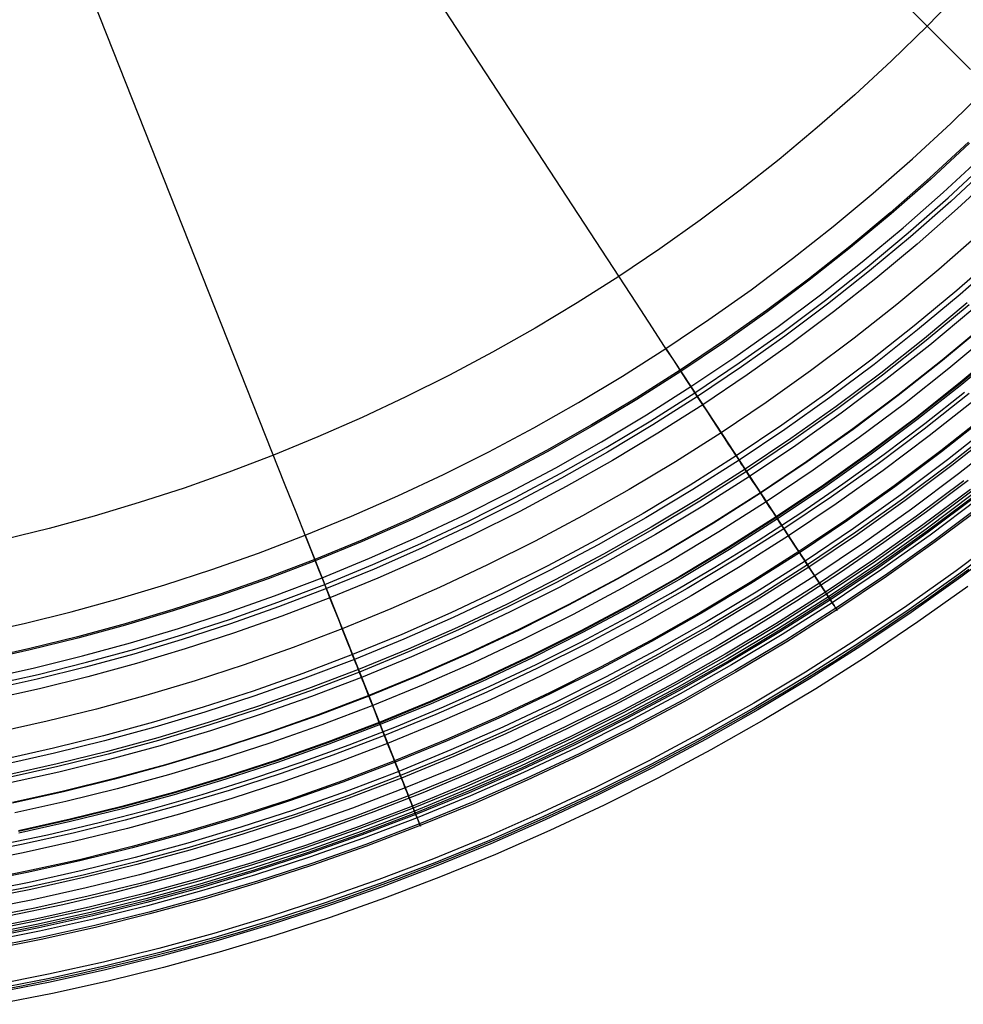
# Model space of a CAD drawing. Header units: millimetres. Extents: x -14 to 488, y -50 to 50.
# Tile 18 of 256: x 115 to 135, y -49 to -29. Entities that reach past the tile are written whole.
import ezdxf

# ---------------------------------------------------------------- set-up
doc = ezdxf.new("R2010")
doc.units = ezdxf.units.MM
doc.header["$MEASUREMENT"] = 0
doc.layers.add('Default', color=7, linetype='Continuous')

msp = doc.modelspace()

# ---------------------------------------------------------------- linework, layer by layer
at = {"layer": 'Default'}
for points in [[(135.267, -27.912), (134.534, -28.664), (133.783, -29.396), (133.013, -30.108), (132.225, -30.8), (131.421, -31.471), (130.6, -32.119), (129.765, -32.746), (128.915, -33.349), (128.053, -33.929), (127.178, -34.485), (126.291, -35.017), (125.395, -35.525), (124.489, -36.008), (123.575, -36.466), (122.653, -36.899), (121.725, -37.308), (120.792, -37.691), (119.854, -38.048), (118.913, -38.381), (117.97, -38.689), (117.025, -38.972), (116.079, -39.23), (115.133, -39.464)], [(135.267, -27.912), (134.534, -28.664), (133.783, -29.396), (133.013, -30.108), (132.225, -30.8), (131.421, -31.471), (130.6, -32.119), (129.765, -32.746), (128.915, -33.349), (128.053, -33.929), (127.178, -34.485), (126.291, -35.017), (125.395, -35.525), (124.489, -36.008), (123.575, -36.466), (122.653, -36.899), (121.725, -37.308), (120.792, -37.691), (119.854, -38.048), (118.913, -38.381), (117.97, -38.689), (117.025, -38.972), (116.079, -39.23), (115.133, -39.464)], [(114.561, -41.447), (115.547, -41.228), (116.535, -40.983), (117.523, -40.713), (118.51, -40.418), (119.496, -40.096), (120.479, -39.749), (121.459, -39.375), (122.434, -38.975), (123.403, -38.548), (124.366, -38.096), (125.321, -37.617), (126.267, -37.112), (127.204, -36.582), (128.13, -36.026), (129.044, -35.445), (129.945, -34.839), (130.833, -34.209), (131.705, -33.555), (132.562, -32.877), (133.403, -32.177), (134.226, -31.454), (135.03, -30.71), (135.815, -29.945)], [(135.406, -31.106), (134.591, -31.859), (133.758, -32.591), (132.907, -33.301), (132.039, -33.987), (131.155, -34.65), (130.256, -35.288), (129.343, -35.902), (128.417, -36.491), (127.479, -37.054), (126.53, -37.591), (125.572, -38.102), (124.604, -38.587), (123.629, -39.045), (122.647, -39.477), (121.66, -39.882), (120.667, -40.261), (119.672, -40.613), (118.673, -40.939), (117.673, -41.238), (116.673, -41.512), (115.672, -41.759), (114.673, -41.981)], [(135.427, -31.127), (134.611, -31.882), (133.777, -32.614), (132.925, -33.324), (132.057, -34.011), (131.172, -34.674), (130.273, -35.313), (129.359, -35.927), (128.432, -36.516), (127.494, -37.08), (126.545, -37.617), (125.585, -38.129), (124.617, -38.614), (123.641, -39.073), (122.659, -39.505), (121.671, -39.91), (120.678, -40.289), (119.681, -40.642), (118.682, -40.967), (117.681, -41.267), (116.68, -41.541), (115.679, -41.788), (114.679, -42.01)], [(114.758, -42.386), (115.767, -42.162), (116.777, -41.912), (117.787, -41.636), (118.797, -41.334), (119.805, -41.005), (120.81, -40.65), (121.812, -40.267), (122.809, -39.858), (123.8, -39.422), (124.785, -38.959), (125.762, -38.47), (126.73, -37.954), (127.687, -37.411), (128.634, -36.843), (129.569, -36.249), (130.491, -35.629), (131.399, -34.984), (132.291, -34.315), (133.167, -33.622), (134.027, -32.906), (134.868, -32.167), (135.691, -31.406)], [(135.862, -31.586), (135.034, -32.351), (134.188, -33.094), (133.324, -33.815), (132.442, -34.512), (131.545, -35.185), (130.632, -35.833), (129.705, -36.456), (128.765, -37.054), (127.812, -37.626), (126.849, -38.171), (125.876, -38.69), (124.893, -39.182), (123.903, -39.648), (122.906, -40.086), (121.903, -40.498), (120.896, -40.882), (119.885, -41.24), (118.871, -41.571), (117.855, -41.875), (116.839, -42.152), (115.823, -42.404), (114.809, -42.629)], [(114.812, -42.53), (115.841, -42.301), (116.864, -42.047), (117.88, -41.768), (118.889, -41.465), (119.89, -41.137), (120.884, -40.785), (121.868, -40.409), (122.884, -39.992), (123.888, -39.549), (124.881, -39.082), (125.862, -38.589), (126.83, -38.072), (127.785, -37.53), (128.726, -36.965), (129.652, -36.376), (130.583, -35.75), (131.497, -35.101), (132.394, -34.428), (133.273, -33.733), (134.134, -33.015), (134.976, -32.275), (135.799, -31.513)], [(136.004, -31.735), (135.173, -32.504), (134.322, -33.251), (133.454, -33.975), (132.568, -34.675), (131.666, -35.351), (130.749, -36.003), (129.818, -36.629), (128.873, -37.229), (127.916, -37.804), (126.948, -38.352), (125.97, -38.873), (124.983, -39.368), (123.988, -39.836), (122.987, -40.276), (121.979, -40.69), (120.967, -41.076), (119.951, -41.435), (118.932, -41.767), (117.912, -42.073), (116.891, -42.352), (115.87, -42.604), (114.851, -42.831)], [(135.643, -33.026), (134.779, -33.785), (133.897, -34.521), (132.997, -35.232), (132.081, -35.919), (131.149, -36.581), (130.202, -37.217), (129.242, -37.827), (128.27, -38.411), (127.287, -38.968), (126.293, -39.498), (125.29, -40), (124.279, -40.475), (123.262, -40.923), (122.238, -41.343), (121.209, -41.736), (120.177, -42.101), (119.142, -42.438), (118.106, -42.749), (117.068, -43.032), (116.031, -43.289), (114.995, -43.519)], [(136.033, -33.459), (135.158, -34.228), (134.264, -34.973), (133.352, -35.693), (132.424, -36.389), (131.48, -37.06), (130.521, -37.704), (129.549, -38.323), (128.564, -38.914), (127.567, -39.478), (126.561, -40.015), (125.545, -40.524), (124.521, -41.005), (123.489, -41.459), (122.452, -41.885), (121.41, -42.282), (120.365, -42.652), (119.316, -42.994), (118.266, -43.308), (117.215, -43.596), (116.164, -43.856), (115.115, -44.089)], [(136.106, -33.54), (135.229, -34.31), (134.332, -35.057), (133.419, -35.78), (132.488, -36.477), (131.542, -37.149), (130.58, -37.795), (129.606, -38.415), (128.618, -39.008), (127.62, -39.573), (126.611, -40.111), (125.592, -40.622), (124.566, -41.104), (123.532, -41.559), (122.492, -41.986), (121.448, -42.384), (120.4, -42.755), (119.348, -43.098), (118.296, -43.413), (117.242, -43.701), (116.189, -43.961), (115.137, -44.195)], [(135.378, -34.485), (134.477, -35.236), (133.559, -35.962), (132.624, -36.663), (131.672, -37.339), (130.706, -37.988), (129.727, -38.611), (128.734, -39.207), (127.731, -39.775), (126.716, -40.316), (125.693, -40.829), (124.661, -41.314), (123.622, -41.771), (122.577, -42.2), (121.527, -42.6), (120.474, -42.973), (119.417, -43.317), (118.359, -43.634), (117.3, -43.924), (116.242, -44.185), (115.184, -44.42)], [(135.415, -34.528), (134.513, -35.28), (133.594, -36.007), (132.657, -36.709), (131.705, -37.385), (130.737, -38.036), (129.757, -38.659), (128.763, -39.256), (127.758, -39.825), (126.742, -40.366), (125.717, -40.88), (124.684, -41.366), (123.644, -41.823), (122.598, -42.252), (121.547, -42.654), (120.492, -43.027), (119.434, -43.372), (118.375, -43.689), (117.314, -43.979), (116.255, -44.241), (115.196, -44.476)], [(135.493, -34.619), (134.589, -35.373), (133.667, -36.102), (132.728, -36.806), (131.773, -37.484), (130.803, -38.136), (129.82, -38.761), (128.823, -39.359), (127.816, -39.93), (126.797, -40.473), (125.77, -40.988), (124.734, -41.475), (123.691, -41.934), (122.642, -42.364), (121.588, -42.766), (120.53, -43.14), (119.47, -43.486), (118.408, -43.804), (117.345, -44.095), (116.282, -44.358), (115.221, -44.593)], [(135.761, -34.933), (134.849, -35.693), (133.918, -36.429), (132.971, -37.139), (132.007, -37.823), (131.029, -38.481), (130.036, -39.112), (129.031, -39.716), (128.014, -40.291), (126.987, -40.839), (125.95, -41.359), (124.905, -41.85), (123.852, -42.313), (122.794, -42.747), (121.73, -43.153), (120.663, -43.531), (119.593, -43.88), (118.521, -44.201), (117.448, -44.494), (116.376, -44.759), (115.305, -44.997)], [(135.768, -34.94), (134.855, -35.701), (133.925, -36.437), (132.977, -37.147), (132.013, -37.832), (131.034, -38.49), (130.042, -39.121), (129.036, -39.724), (128.019, -40.3), (126.992, -40.848), (125.954, -41.368), (124.909, -41.86), (123.856, -42.323), (122.798, -42.757), (121.734, -43.163), (120.666, -43.54), (119.596, -43.89), (118.524, -44.211), (117.451, -44.504), (116.379, -44.769), (115.307, -45.007)], [(135.907, -35.103), (134.99, -35.867), (134.055, -36.607), (133.103, -37.321), (132.135, -38.008), (131.152, -38.669), (130.154, -39.303), (129.144, -39.91), (128.122, -40.488), (127.09, -41.039), (126.048, -41.561), (124.998, -42.055), (123.94, -42.52), (122.877, -42.956), (121.808, -43.364), (120.735, -43.743), (119.66, -44.094), (118.583, -44.417), (117.505, -44.711), (116.428, -44.978), (115.351, -45.217)], [(136.155, -35.393), (135.231, -36.164), (134.288, -36.909), (133.328, -37.629), (132.352, -38.322), (131.36, -38.989), (130.355, -39.628), (129.337, -40.239), (128.306, -40.823), (127.265, -41.378), (126.215, -41.904), (125.156, -42.402), (124.089, -42.871), (123.017, -43.311), (121.94, -43.722), (120.858, -44.105), (119.774, -44.458), (118.688, -44.783), (117.601, -45.08), (116.515, -45.349), (115.43, -45.59)], [(136.165, -35.404), (135.24, -36.175), (134.297, -36.921), (133.337, -37.641), (132.36, -38.334), (131.368, -39.001), (130.363, -39.64), (129.344, -40.252), (128.313, -40.835), (127.272, -41.391), (126.221, -41.917), (125.162, -42.415), (124.095, -42.884), (123.022, -43.325), (121.945, -43.736), (120.863, -44.118), (119.778, -44.472), (118.692, -44.798), (117.605, -45.095), (116.518, -45.363), (115.433, -45.605)], [(136.188, -35.432), (135.263, -36.203), (134.319, -36.949), (133.358, -37.67), (132.381, -38.364), (131.388, -39.031), (130.382, -39.671), (129.362, -40.283), (128.331, -40.867), (127.289, -41.423), (126.237, -41.95), (125.177, -42.448), (124.109, -42.918), (123.036, -43.358), (121.957, -43.77), (120.875, -44.153), (119.789, -44.507), (118.702, -44.832), (117.614, -45.13), (116.526, -45.399), (115.44, -45.64)], [(135.418, -36.395), (134.47, -37.145), (133.504, -37.869), (132.521, -38.567), (131.523, -39.238), (130.511, -39.881), (129.486, -40.496), (128.45, -41.083), (127.402, -41.642), (126.345, -42.172), (125.279, -42.673), (124.206, -43.145), (123.127, -43.588), (122.042, -44.002), (120.954, -44.386), (119.863, -44.742), (118.77, -45.07), (117.676, -45.368), (116.583, -45.639), (115.491, -45.882), (114.401, -46.097)], [(114.915, -45.911), (116.039, -45.675), (117.129, -45.419), (118.214, -45.136), (119.291, -44.828), (120.36, -44.494), (121.374, -44.15), (122.38, -43.784), (123.377, -43.395), (124.365, -42.983), (125.343, -42.549), (126.311, -42.093), (127.268, -41.614), (128.215, -41.114), (129.149, -40.592), (130.071, -40.049), (130.981, -39.485), (131.877, -38.901), (132.76, -38.296), (133.629, -37.671), (134.483, -37.026), (135.322, -36.362)], [(135.53, -36.533), (134.578, -37.286), (133.608, -38.013), (132.622, -38.713), (131.62, -39.386), (130.605, -40.032), (129.576, -40.65), (128.535, -41.239), (127.483, -41.8), (126.422, -42.332), (125.352, -42.834), (124.275, -43.308), (123.192, -43.753), (122.103, -44.168), (121.011, -44.554), (119.916, -44.912), (118.819, -45.24), (117.721, -45.54), (116.623, -45.812), (115.527, -46.055), (114.433, -46.271)], [(135.53, -36.533), (134.578, -37.286), (133.608, -38.013), (132.622, -38.713), (131.62, -39.386), (130.605, -40.032), (129.576, -40.65), (128.535, -41.239), (127.483, -41.8), (126.422, -42.332), (125.352, -42.834), (124.275, -43.308), (123.192, -43.753), (122.103, -44.168), (121.011, -44.554), (119.916, -44.912), (118.819, -45.24), (117.721, -45.54), (116.623, -45.812), (115.527, -46.055), (114.433, -46.271)], [(135.781, -36.841), (134.82, -37.601), (133.842, -38.334), (132.848, -39.04), (131.838, -39.719), (130.814, -40.37), (129.776, -40.993), (128.727, -41.587), (127.666, -42.153), (126.596, -42.689), (125.517, -43.196), (124.431, -43.674), (123.338, -44.122), (122.241, -44.541), (121.139, -44.931), (120.034, -45.291), (118.928, -45.622), (117.821, -45.925), (116.714, -46.199), (115.609, -46.444), (114.505, -46.662)], [(135.798, -36.862), (134.837, -37.622), (133.858, -38.355), (132.863, -39.062), (131.853, -39.742), (130.828, -40.393), (129.79, -41.016), (128.74, -41.611), (127.678, -42.177), (126.608, -42.713), (125.528, -43.221), (124.441, -43.699), (123.348, -44.147), (122.25, -44.567), (121.148, -44.956), (120.042, -45.317), (118.935, -45.648), (117.828, -45.951), (116.72, -46.225), (115.614, -46.471), (114.51, -46.688)], [(135.93, -37.025), (134.965, -37.788), (133.982, -38.525), (132.983, -39.235), (131.968, -39.917), (130.938, -40.572), (129.895, -41.198), (128.841, -41.795), (127.775, -42.363), (126.699, -42.902), (125.615, -43.412), (124.523, -43.892), (123.425, -44.343), (122.322, -44.764), (121.215, -45.155), (120.105, -45.517), (118.993, -45.85), (117.881, -46.154), (116.768, -46.429), (115.657, -46.676), (114.549, -46.895)], [(135.99, -37.099), (135.023, -37.864), (134.038, -38.602), (133.037, -39.313), (132.02, -39.997), (130.988, -40.653), (129.944, -41.28), (128.887, -41.879), (127.819, -42.448), (126.741, -42.988), (125.655, -43.499), (124.561, -43.98), (123.461, -44.431), (122.355, -44.853), (121.246, -45.246), (120.134, -45.608), (119.019, -45.942), (117.905, -46.246), (116.79, -46.522), (115.677, -46.77), (114.566, -46.989)], [(136.026, -37.143), (135.057, -37.908), (134.071, -38.647), (133.069, -39.359), (132.05, -40.044), (131.018, -40.7), (129.972, -41.328), (128.914, -41.928), (127.844, -42.498), (126.765, -43.038), (125.678, -43.55), (124.583, -44.031), (123.481, -44.483), (122.374, -44.906), (121.264, -45.298), (120.15, -45.662), (119.035, -45.996), (117.919, -46.301), (116.803, -46.577), (115.688, -46.824), (114.576, -47.044)], [(136.166, -37.316), (135.194, -38.085), (134.203, -38.828), (133.196, -39.543), (132.173, -40.231), (131.135, -40.89), (130.084, -41.521), (129.021, -42.123), (127.947, -42.696), (126.863, -43.239), (125.77, -43.753), (124.67, -44.237), (123.563, -44.691), (122.452, -45.115), (121.336, -45.51), (120.217, -45.875), (119.096, -46.21), (117.975, -46.517), (116.854, -46.794), (115.734, -47.043), (114.617, -47.263)], [(135.303, -38.227), (134.308, -38.972), (133.297, -39.69), (132.27, -40.38), (131.229, -41.042), (130.174, -41.676), (129.107, -42.28), (128.029, -42.855), (126.941, -43.4), (125.844, -43.916), (124.74, -44.401), (123.629, -44.857), (122.513, -45.283), (121.393, -45.679), (120.27, -46.045), (119.145, -46.382), (118.02, -46.69), (116.895, -46.968), (115.771, -47.218), (114.649, -47.439)], [(115.205, -47.383), (116.365, -47.139), (117.49, -46.875), (118.609, -46.583), (119.721, -46.265), (120.825, -45.92), (121.871, -45.566), (122.909, -45.188), (123.938, -44.786), (124.957, -44.361), (125.967, -43.913), (126.966, -43.442), (127.954, -42.948), (128.931, -42.432), (129.895, -41.893), (130.847, -41.333), (131.786, -40.751), (132.711, -40.148), (133.622, -39.523), (134.519, -38.878), (135.4, -38.213)], [(115.205, -47.383), (116.365, -47.139), (117.49, -46.875), (118.609, -46.583), (119.721, -46.265), (120.825, -45.92), (121.871, -45.566), (122.909, -45.188), (123.938, -44.786), (124.957, -44.361), (125.967, -43.913), (126.966, -43.442), (127.954, -42.948), (128.931, -42.432), (129.895, -41.893), (130.847, -41.333), (131.786, -40.751), (132.711, -40.148), (133.622, -39.523), (134.519, -38.878), (135.4, -38.213)], [(135.444, -38.41), (134.445, -39.159), (133.429, -39.881), (132.397, -40.574), (131.351, -41.239), (130.291, -41.876), (129.219, -42.483), (128.135, -43.061), (127.042, -43.608), (125.94, -44.126), (124.83, -44.614), (123.714, -45.072), (122.593, -45.5), (121.468, -45.898), (120.339, -46.266), (119.209, -46.605), (118.078, -46.914), (116.948, -47.194), (115.818, -47.444), (114.691, -47.667)], [(135.472, -38.447), (134.472, -39.196), (133.455, -39.918), (132.422, -40.613), (131.375, -41.278), (130.314, -41.915), (129.241, -42.523), (128.156, -43.101), (127.062, -43.65), (125.959, -44.168), (124.848, -44.657), (123.731, -45.115), (122.609, -45.544), (121.482, -45.942), (120.353, -46.31), (119.222, -46.649), (118.09, -46.958), (116.958, -47.238), (115.828, -47.489), (114.7, -47.712)], [(135.512, -38.499), (134.511, -39.25), (133.493, -39.973), (132.459, -40.668), (131.41, -41.335), (130.347, -41.973), (129.273, -42.581), (128.187, -43.16), (127.091, -43.709), (125.987, -44.229), (124.874, -44.718), (123.756, -45.177), (122.632, -45.606), (121.504, -46.005), (120.373, -46.374), (119.24, -46.713), (118.106, -47.022), (116.973, -47.303), (115.841, -47.554), (114.712, -47.777)], [(135.541, -38.536), (134.538, -39.287), (133.519, -40.011), (132.484, -40.707), (131.434, -41.374), (130.371, -42.013), (129.295, -42.622), (128.208, -43.201), (127.111, -43.751), (126.006, -44.271), (124.892, -44.76), (123.773, -45.22), (122.648, -45.649), (121.519, -46.048), (120.387, -46.418), (119.253, -46.757), (118.118, -47.067), (116.984, -47.348), (115.851, -47.6), (114.72, -47.823)], [(135.56, -38.561), (134.557, -39.313), (133.537, -40.037), (132.501, -40.734), (131.451, -41.402), (130.387, -42.04), (129.311, -42.65), (128.223, -43.23), (127.125, -43.78), (126.019, -44.3), (124.905, -44.79), (123.785, -45.25), (122.659, -45.679), (121.529, -46.079), (120.396, -46.448), (119.262, -46.788), (118.126, -47.098), (116.991, -47.379), (115.857, -47.631), (114.726, -47.854)], [(135.603, -38.617), (134.599, -39.37), (133.578, -40.096), (132.54, -40.793), (131.488, -41.462), (130.423, -42.102), (129.345, -42.712), (128.255, -43.293), (127.156, -43.844), (126.048, -44.365), (124.933, -44.855), (123.811, -45.316), (122.683, -45.746), (121.552, -46.146), (120.417, -46.516), (119.281, -46.856), (118.144, -47.167), (117.007, -47.448), (115.872, -47.7), (114.739, -47.924)], [(135.689, -38.729), (134.682, -39.484), (133.657, -40.211), (132.617, -40.911), (131.562, -41.581), (130.493, -42.223), (129.412, -42.835), (128.32, -43.417), (127.218, -43.97), (126.106, -44.492), (124.988, -44.984), (123.862, -45.446), (122.732, -45.877), (121.597, -46.279), (120.459, -46.65), (119.32, -46.991), (118.179, -47.303), (117.039, -47.585), (115.901, -47.838), (114.765, -48.062)], [(135.713, -38.76), (134.705, -39.516), (133.68, -40.244), (132.639, -40.944), (131.583, -41.615), (130.513, -42.257), (129.432, -42.87), (128.338, -43.453), (127.235, -44.006), (126.123, -44.529), (125.003, -45.021), (123.877, -45.483), (122.745, -45.915), (121.61, -46.317), (120.471, -46.688), (119.331, -47.03), (118.189, -47.341), (117.049, -47.624), (115.909, -47.877), (114.772, -48.101)], [(136.17, -39.354), (135.147, -40.121), (134.106, -40.86), (133.049, -41.571), (131.977, -42.252), (130.891, -42.904), (129.792, -43.526), (128.682, -44.118), (127.562, -44.679), (126.433, -45.21), (125.296, -45.71), (124.153, -46.179), (123.004, -46.618), (121.851, -47.026), (120.695, -47.403), (119.537, -47.749), (118.378, -48.066), (117.22, -48.353), (116.063, -48.61), (114.908, -48.837)], [(136.225, -39.424), (135.199, -40.193), (134.157, -40.934), (133.098, -41.646), (132.024, -42.328), (130.936, -42.981), (129.835, -43.605), (128.723, -44.197), (127.601, -44.76), (126.47, -45.292), (125.331, -45.793), (124.186, -46.263), (123.035, -46.702), (121.88, -47.11), (120.721, -47.488), (119.561, -47.835), (118.401, -48.152), (117.24, -48.44), (116.081, -48.697), (114.924, -48.925)], [(136.272, -39.486), (135.245, -40.256), (134.2, -40.997), (133.14, -41.71), (132.064, -42.394), (130.975, -43.048), (129.872, -43.672), (128.759, -44.266), (127.635, -44.829), (126.502, -45.362), (125.361, -45.864), (124.214, -46.334), (123.061, -46.774), (121.904, -47.183), (120.744, -47.562), (119.583, -47.91), (118.42, -48.227), (117.258, -48.515), (116.097, -48.773), (114.938, -49.001)], [(114.292, -49.076), (115.494, -48.854), (116.691, -48.603), (117.851, -48.33), (119.005, -48.03), (120.151, -47.702), (121.289, -47.346), (122.368, -46.981), (123.438, -46.591), (124.499, -46.177), (125.55, -45.739), (126.591, -45.277), (127.621, -44.791), (128.64, -44.282), (129.647, -43.75), (130.641, -43.195), (131.623, -42.617), (132.591, -42.017), (133.545, -41.395), (134.484, -40.751), (135.409, -40.086)], [(135.389, -40.453), (134.339, -41.198), (133.273, -41.915), (132.193, -42.602), (131.098, -43.259), (129.99, -43.886), (128.871, -44.483), (127.741, -45.049), (126.603, -45.584), (125.457, -46.088), (124.304, -46.561), (123.145, -47.004), (121.983, -47.415), (120.817, -47.795), (119.65, -48.144), (118.482, -48.464), (117.314, -48.753), (116.147, -49.012), (114.983, -49.241)]]:
    msp.add_lwpolyline(points, dxfattribs=at)
at = {"layer": 'Default', "extrusion": (0.836996, 0.54721, 0)}
msp.add_lwpolyline([(-101.489, 77.808), (-101.488, 77.812), (-101.487, 77.816), (-101.485, 77.821), (-101.484, 77.825), (-101.482, 77.829), (-101.48, 77.833), (-101.478, 77.838), (-101.476, 77.842), (-101.474, 77.846), (-101.472, 77.85), (-101.469, 77.854), (-101.467, 77.859), (-101.464, 77.863), (-101.461, 77.867), (-101.458, 77.871), (-101.455, 77.875), (-101.452, 77.879), (-101.449, 77.882), (-101.446, 77.886), (-101.442, 77.89), (-101.439, 77.893), (-101.435, 77.897), (-101.431, 77.901), (-101.427, 77.904), (-101.424, 77.907), (-101.42, 77.91), (-101.415, 77.913), (-101.411, 77.916), (-101.407, 77.919), (-101.403, 77.922), (-101.398, 77.925), (-101.394, 77.927), (-101.389, 77.93), (-101.384, 77.932), (-101.38, 77.934), (-101.375, 77.936), (-101.37, 77.938), (-101.365, 77.94), (-101.36, 77.942), (-101.356, 77.943), (-101.351, 77.945), (-101.346, 77.946), (-101.341, 77.947), (-101.336, 77.948), (-101.331, 77.949), (-101.326, 77.95), (-101.321, 77.951), (-101.316, 77.951), (-101.311, 77.952), (-101.306, 77.952), (-101.301, 77.952), (-101.296, 77.952), (-101.292, 77.952), (-101.287, 77.952), (-101.282, 77.951), (-101.277, 77.951), (-101.273, 77.95), (-101.268, 77.95), (-101.263, 77.949), (-101.259, 77.948), (-101.254, 77.947), (-101.25, 77.946), (-101.246, 77.945), (-101.241, 77.944)], dxfattribs=at)
at = {"layer": 'Default', "extrusion": (0.929788, 0.368095, 0)}
msp.add_lwpolyline([(-82.526, 77.808), (-82.525, 77.812), (-82.524, 77.816), (-82.522, 77.821), (-82.521, 77.825), (-82.519, 77.829), (-82.517, 77.833), (-82.515, 77.838), (-82.513, 77.842), (-82.511, 77.846), (-82.509, 77.85), (-82.506, 77.854), (-82.504, 77.859), (-82.501, 77.863), (-82.498, 77.867), (-82.495, 77.871), (-82.492, 77.875), (-82.489, 77.879), (-82.486, 77.882), (-82.483, 77.886), (-82.479, 77.89), (-82.476, 77.893), (-82.472, 77.897), (-82.468, 77.901), (-82.464, 77.904), (-82.461, 77.907), (-82.456, 77.91), (-82.452, 77.913), (-82.448, 77.916), (-82.444, 77.919), (-82.44, 77.922), (-82.435, 77.925), (-82.431, 77.927), (-82.426, 77.93), (-82.421, 77.932), (-82.417, 77.934), (-82.412, 77.936), (-82.407, 77.938), (-82.402, 77.94), (-82.397, 77.942), (-82.393, 77.943), (-82.388, 77.945), (-82.383, 77.946), (-82.378, 77.947), (-82.373, 77.948), (-82.368, 77.949), (-82.363, 77.95), (-82.358, 77.951), (-82.353, 77.951), (-82.348, 77.952), (-82.343, 77.952), (-82.338, 77.952), (-82.333, 77.952), (-82.329, 77.952), (-82.324, 77.952), (-82.319, 77.951), (-82.314, 77.951), (-82.31, 77.95), (-82.305, 77.95), (-82.3, 77.949), (-82.296, 77.948), (-82.291, 77.947), (-82.287, 77.946), (-82.283, 77.945), (-82.278, 77.944)], dxfattribs=at)
at = {"layer": 'Default', "extrusion": (0.87863, 0.477503, 0)}
for points in [[(-97.347, 25.334), (-97.347, 25.301), (-97.348, 25.267), (-97.35, 25.234), (-97.353, 25.2), (-97.356, 25.165), (-97.361, 25.131), (-97.366, 25.096), (-97.372, 25.061), (-97.379, 25.027), (-97.386, 24.992), (-97.395, 24.957), (-97.405, 24.922), (-97.415, 24.887), (-97.427, 24.852), (-97.439, 24.817), (-97.452, 24.782), (-97.466, 24.748), (-97.481, 24.713), (-97.497, 24.679), (-97.514, 24.645), (-97.532, 24.612), (-97.551, 24.579), (-97.571, 24.546), (-97.591, 24.514), (-97.613, 24.482), (-97.635, 24.45), (-97.658, 24.419), (-97.682, 24.389), (-97.707, 24.359), (-97.733, 24.33), (-97.759, 24.301), (-97.786, 24.274), (-97.814, 24.247), (-97.842, 24.22), (-97.872, 24.195), (-97.901, 24.17), (-97.932, 24.146), (-97.963, 24.123), (-97.994, 24.1), (-98.026, 24.079), (-98.058, 24.058), (-98.091, 24.039), (-98.124, 24.02), (-98.158, 24.002), (-98.192, 23.985), (-98.226, 23.969), (-98.26, 23.954), (-98.295, 23.94), (-98.329, 23.926), (-98.364, 23.914), (-98.399, 23.903), (-98.434, 23.892), (-98.469, 23.883), (-98.504, 23.874), (-98.539, 23.866), (-98.574, 23.859), (-98.609, 23.853), (-98.643, 23.848), (-98.678, 23.844), (-98.712, 23.84), (-98.746, 23.838), (-98.78, 23.836), (-98.813, 23.835), (-98.847, 23.834), (-98.88, 23.835), (-98.914, 23.836), (-98.947, 23.838), (-98.982, 23.84), (-99.016, 23.844), (-99.05, 23.848), (-99.085, 23.853), (-99.12, 23.859), (-99.155, 23.866), (-99.19, 23.874), (-99.225, 23.883), (-99.26, 23.892), (-99.294, 23.903), (-99.329, 23.914), (-99.364, 23.926), (-99.399, 23.94), (-99.433, 23.954), (-99.468, 23.969), (-99.502, 23.985), (-99.536, 24.002), (-99.569, 24.02), (-99.602, 24.039), (-99.635, 24.058), (-99.668, 24.079), (-99.7, 24.1), (-99.731, 24.123), (-99.762, 24.146), (-99.792, 24.17), (-99.822, 24.195), (-99.851, 24.22), (-99.88, 24.247), (-99.907, 24.274), (-99.935, 24.301), (-99.961, 24.33), (-99.986, 24.359), (-100.011, 24.389), (-100.035, 24.419), (-100.058, 24.45), (-100.081, 24.482), (-100.102, 24.514), (-100.123, 24.546), (-100.143, 24.579), (-100.161, 24.612), (-100.179, 24.645), (-100.196, 24.679), (-100.212, 24.713), (-100.227, 24.748), (-100.241, 24.782), (-100.255, 24.817), (-100.267, 24.852), (-100.278, 24.887), (-100.289, 24.922), (-100.298, 24.957), (-100.307, 24.992), (-100.315, 25.027), (-100.322, 25.061), (-100.328, 25.096), (-100.333, 25.131), (-100.337, 25.165), (-100.341, 25.2), (-100.343, 25.234), (-100.345, 25.267), (-100.346, 25.301), (-100.347, 25.334)], [(-100.347, 25.334), (-100.346, 25.368), (-100.345, 25.401), (-100.343, 25.435), (-100.341, 25.469), (-100.337, 25.503), (-100.333, 25.538), (-100.328, 25.573), (-100.322, 25.607), (-100.315, 25.642), (-100.307, 25.677), (-100.298, 25.712), (-100.289, 25.747), (-100.278, 25.782), (-100.267, 25.817), (-100.255, 25.852), (-100.241, 25.886), (-100.227, 25.921), (-100.212, 25.955), (-100.196, 25.989), (-100.179, 26.023), (-100.161, 26.057), (-100.143, 26.09), (-100.123, 26.123), (-100.102, 26.155), (-100.081, 26.187), (-100.058, 26.219), (-100.035, 26.249), (-100.011, 26.28), (-99.986, 26.31), (-99.961, 26.339), (-99.935, 26.367), (-99.907, 26.395), (-99.88, 26.422), (-99.851, 26.448), (-99.822, 26.474), (-99.792, 26.499), (-99.762, 26.523), (-99.731, 26.546), (-99.7, 26.568), (-99.668, 26.59), (-99.635, 26.61), (-99.602, 26.63), (-99.569, 26.649), (-99.536, 26.667), (-99.502, 26.684), (-99.468, 26.7), (-99.433, 26.715), (-99.399, 26.729), (-99.364, 26.742), (-99.329, 26.755), (-99.294, 26.766), (-99.26, 26.776), (-99.225, 26.786), (-99.19, 26.795), (-99.155, 26.802), (-99.12, 26.809), (-99.085, 26.815), (-99.05, 26.82), (-99.016, 26.825), (-98.982, 26.828), (-98.947, 26.831), (-98.914, 26.833), (-98.88, 26.834), (-98.847, 26.834), (-98.813, 26.834), (-98.78, 26.833), (-98.746, 26.831), (-98.712, 26.828), (-98.678, 26.825), (-98.643, 26.82), (-98.609, 26.815), (-98.574, 26.809), (-98.539, 26.802), (-98.504, 26.795), (-98.469, 26.786), (-98.434, 26.776), (-98.399, 26.766), (-98.364, 26.755), (-98.329, 26.742), (-98.295, 26.729), (-98.26, 26.715), (-98.226, 26.7), (-98.192, 26.684), (-98.158, 26.667), (-98.124, 26.649), (-98.091, 26.63), (-98.058, 26.61), (-98.026, 26.59), (-97.994, 26.568), (-97.963, 26.546), (-97.932, 26.523), (-97.901, 26.499), (-97.872, 26.474), (-97.842, 26.448), (-97.814, 26.422), (-97.786, 26.395), (-97.759, 26.367), (-97.733, 26.339), (-97.707, 26.31), (-97.682, 26.28), (-97.658, 26.249), (-97.635, 26.219), (-97.613, 26.187), (-97.591, 26.155), (-97.571, 26.123), (-97.551, 26.09), (-97.532, 26.057), (-97.514, 26.023), (-97.497, 25.989), (-97.481, 25.955), (-97.466, 25.921), (-97.452, 25.886), (-97.439, 25.852), (-97.427, 25.817), (-97.415, 25.782), (-97.405, 25.747), (-97.395, 25.712), (-97.386, 25.677), (-97.379, 25.642), (-97.372, 25.607), (-97.366, 25.573), (-97.361, 25.538), (-97.356, 25.503), (-97.353, 25.469), (-97.35, 25.435), (-97.348, 25.401), (-97.347, 25.368), (-97.347, 25.334)]]:
    msp.add_lwpolyline(points, dxfattribs=at)
at = {"layer": 'Default', "extrusion": (0.950851, 0.309648, 0)}
for points in [[(-79.576, 25.334), (-79.576, 25.301), (-79.577, 25.267), (-79.579, 25.234), (-79.582, 25.2), (-79.586, 25.165), (-79.59, 25.131), (-79.595, 25.096), (-79.601, 25.061), (-79.608, 25.027), (-79.616, 24.992), (-79.624, 24.957), (-79.634, 24.922), (-79.644, 24.887), (-79.656, 24.852), (-79.668, 24.817), (-79.681, 24.782), (-79.695, 24.748), (-79.711, 24.713), (-79.727, 24.679), (-79.744, 24.645), (-79.761, 24.612), (-79.78, 24.579), (-79.8, 24.546), (-79.82, 24.514), (-79.842, 24.482), (-79.864, 24.45), (-79.887, 24.419), (-79.911, 24.389), (-79.936, 24.359), (-79.962, 24.33), (-79.988, 24.301), (-80.015, 24.274), (-80.043, 24.247), (-80.072, 24.22), (-80.101, 24.195), (-80.131, 24.17), (-80.161, 24.146), (-80.192, 24.123), (-80.223, 24.1), (-80.255, 24.079), (-80.288, 24.058), (-80.32, 24.039), (-80.354, 24.02), (-80.387, 24.002), (-80.421, 23.985), (-80.455, 23.969), (-80.489, 23.954), (-80.524, 23.94), (-80.559, 23.926), (-80.593, 23.914), (-80.628, 23.903), (-80.663, 23.892), (-80.698, 23.883), (-80.733, 23.874), (-80.768, 23.866), (-80.803, 23.859), (-80.838, 23.853), (-80.872, 23.848), (-80.907, 23.844), (-80.941, 23.84), (-80.975, 23.838), (-81.009, 23.836), (-81.043, 23.835), (-81.076, 23.834), (-81.109, 23.835), (-81.143, 23.836), (-81.177, 23.838), (-81.211, 23.84), (-81.245, 23.844), (-81.28, 23.848), (-81.314, 23.853), (-81.349, 23.859), (-81.384, 23.866), (-81.419, 23.874), (-81.454, 23.883), (-81.489, 23.892), (-81.524, 23.903), (-81.559, 23.914), (-81.593, 23.926), (-81.628, 23.94), (-81.663, 23.954), (-81.697, 23.969), (-81.731, 23.985), (-81.765, 24.002), (-81.798, 24.02), (-81.832, 24.039), (-81.864, 24.058), (-81.897, 24.079), (-81.929, 24.1), (-81.96, 24.123), (-81.991, 24.146), (-82.021, 24.17), (-82.051, 24.195), (-82.08, 24.22), (-82.109, 24.247), (-82.137, 24.274), (-82.164, 24.301), (-82.19, 24.33), (-82.216, 24.359), (-82.241, 24.389), (-82.265, 24.419), (-82.288, 24.45), (-82.31, 24.482), (-82.331, 24.514), (-82.352, 24.546), (-82.372, 24.579), (-82.391, 24.612), (-82.408, 24.645), (-82.425, 24.679), (-82.441, 24.713), (-82.457, 24.748), (-82.471, 24.782), (-82.484, 24.817), (-82.496, 24.852), (-82.508, 24.887), (-82.518, 24.922), (-82.528, 24.957), (-82.536, 24.992), (-82.544, 25.027), (-82.551, 25.061), (-82.557, 25.096), (-82.562, 25.131), (-82.566, 25.165), (-82.57, 25.2), (-82.573, 25.234), (-82.574, 25.267), (-82.576, 25.301), (-82.576, 25.334)], [(-82.576, 25.334), (-82.576, 25.368), (-82.574, 25.401), (-82.573, 25.435), (-82.57, 25.469), (-82.566, 25.503), (-82.562, 25.538), (-82.557, 25.573), (-82.551, 25.607), (-82.544, 25.642), (-82.536, 25.677), (-82.528, 25.712), (-82.518, 25.747), (-82.508, 25.782), (-82.496, 25.817), (-82.484, 25.852), (-82.471, 25.886), (-82.457, 25.921), (-82.441, 25.955), (-82.425, 25.989), (-82.408, 26.023), (-82.391, 26.057), (-82.372, 26.09), (-82.352, 26.123), (-82.331, 26.155), (-82.31, 26.187), (-82.288, 26.219), (-82.265, 26.249), (-82.241, 26.28), (-82.216, 26.31), (-82.19, 26.339), (-82.164, 26.367), (-82.137, 26.395), (-82.109, 26.422), (-82.08, 26.448), (-82.051, 26.474), (-82.021, 26.499), (-81.991, 26.523), (-81.96, 26.546), (-81.929, 26.568), (-81.897, 26.59), (-81.864, 26.61), (-81.832, 26.63), (-81.798, 26.649), (-81.765, 26.667), (-81.731, 26.684), (-81.697, 26.7), (-81.663, 26.715), (-81.628, 26.729), (-81.593, 26.742), (-81.559, 26.755), (-81.524, 26.766), (-81.489, 26.776), (-81.454, 26.786), (-81.419, 26.795), (-81.384, 26.802), (-81.349, 26.809), (-81.314, 26.815), (-81.28, 26.82), (-81.245, 26.825), (-81.211, 26.828), (-81.177, 26.831), (-81.143, 26.833), (-81.109, 26.834), (-81.076, 26.834), (-81.043, 26.834), (-81.009, 26.833), (-80.975, 26.831), (-80.941, 26.828), (-80.907, 26.825), (-80.872, 26.82), (-80.838, 26.815), (-80.803, 26.809), (-80.768, 26.802), (-80.733, 26.795), (-80.698, 26.786), (-80.663, 26.776), (-80.628, 26.766), (-80.593, 26.755), (-80.559, 26.742), (-80.524, 26.729), (-80.489, 26.715), (-80.455, 26.7), (-80.421, 26.684), (-80.387, 26.667), (-80.354, 26.649), (-80.32, 26.63), (-80.288, 26.61), (-80.255, 26.59), (-80.223, 26.568), (-80.192, 26.546), (-80.161, 26.523), (-80.131, 26.499), (-80.101, 26.474), (-80.072, 26.448), (-80.043, 26.422), (-80.015, 26.395), (-79.988, 26.367), (-79.962, 26.339), (-79.936, 26.31), (-79.911, 26.28), (-79.887, 26.249), (-79.864, 26.219), (-79.842, 26.187), (-79.82, 26.155), (-79.8, 26.123), (-79.78, 26.09), (-79.761, 26.057), (-79.744, 26.023), (-79.727, 25.989), (-79.711, 25.955), (-79.695, 25.921), (-79.681, 25.886), (-79.668, 25.852), (-79.656, 25.817), (-79.644, 25.782), (-79.634, 25.747), (-79.624, 25.712), (-79.616, 25.677), (-79.608, 25.642), (-79.601, 25.607), (-79.595, 25.573), (-79.59, 25.538), (-79.586, 25.503), (-79.582, 25.469), (-79.579, 25.435), (-79.577, 25.401), (-79.576, 25.368), (-79.576, 25.334)]]:
    msp.add_lwpolyline(points, dxfattribs=at)
at = {"layer": 'Default', "extrusion": (0.976104, 0.217303, 0)}
for points in [[(-69.799, 25.334), (-69.8, 25.301), (-69.801, 25.267), (-69.803, 25.234), (-69.805, 25.2), (-69.809, 25.165), (-69.813, 25.131), (-69.818, 25.096), (-69.824, 25.061), (-69.831, 25.027), (-69.839, 24.992), (-69.848, 24.957), (-69.857, 24.922), (-69.868, 24.887), (-69.879, 24.852), (-69.891, 24.817), (-69.905, 24.782), (-69.919, 24.748), (-69.934, 24.713), (-69.95, 24.679), (-69.967, 24.645), (-69.985, 24.612), (-70.004, 24.579), (-70.023, 24.546), (-70.044, 24.514), (-70.065, 24.482), (-70.088, 24.45), (-70.111, 24.419), (-70.135, 24.389), (-70.16, 24.359), (-70.185, 24.33), (-70.212, 24.301), (-70.239, 24.274), (-70.266, 24.247), (-70.295, 24.22), (-70.324, 24.195), (-70.354, 24.17), (-70.384, 24.146), (-70.415, 24.123), (-70.447, 24.1), (-70.479, 24.079), (-70.511, 24.058), (-70.544, 24.039), (-70.577, 24.02), (-70.61, 24.002), (-70.644, 23.985), (-70.678, 23.969), (-70.713, 23.954), (-70.747, 23.94), (-70.782, 23.926), (-70.817, 23.914), (-70.852, 23.903), (-70.887, 23.892), (-70.922, 23.883), (-70.957, 23.874), (-70.992, 23.866), (-71.026, 23.859), (-71.061, 23.853), (-71.096, 23.848), (-71.13, 23.844), (-71.165, 23.84), (-71.199, 23.838), (-71.232, 23.836), (-71.266, 23.835), (-71.299, 23.834), (-71.333, 23.835), (-71.366, 23.836), (-71.4, 23.838), (-71.434, 23.84), (-71.468, 23.844), (-71.503, 23.848), (-71.538, 23.853), (-71.572, 23.859), (-71.607, 23.866), (-71.642, 23.874), (-71.677, 23.883), (-71.712, 23.892), (-71.747, 23.903), (-71.782, 23.914), (-71.817, 23.926), (-71.851, 23.94), (-71.886, 23.954), (-71.92, 23.969), (-71.954, 23.985), (-71.988, 24.002), (-72.022, 24.02), (-72.055, 24.039), (-72.088, 24.058), (-72.12, 24.079), (-72.152, 24.1), (-72.184, 24.123), (-72.214, 24.146), (-72.245, 24.17), (-72.275, 24.195), (-72.304, 24.22), (-72.332, 24.247), (-72.36, 24.274), (-72.387, 24.301), (-72.413, 24.33), (-72.439, 24.359), (-72.464, 24.389), (-72.488, 24.419), (-72.511, 24.45), (-72.533, 24.482), (-72.555, 24.514), (-72.575, 24.546), (-72.595, 24.579), (-72.614, 24.612), (-72.632, 24.645), (-72.649, 24.679), (-72.665, 24.713), (-72.68, 24.748), (-72.694, 24.782), (-72.707, 24.817), (-72.72, 24.852), (-72.731, 24.887), (-72.741, 24.922), (-72.751, 24.957), (-72.76, 24.992), (-72.767, 25.027), (-72.774, 25.061), (-72.78, 25.096), (-72.785, 25.131), (-72.79, 25.165), (-72.793, 25.2), (-72.796, 25.234), (-72.798, 25.267), (-72.799, 25.301), (-72.799, 25.334)], [(-72.799, 25.334), (-72.799, 25.368), (-72.798, 25.401), (-72.796, 25.435), (-72.793, 25.469), (-72.79, 25.503), (-72.785, 25.538), (-72.78, 25.573), (-72.774, 25.607), (-72.767, 25.642), (-72.76, 25.677), (-72.751, 25.712), (-72.741, 25.747), (-72.731, 25.782), (-72.72, 25.817), (-72.707, 25.852), (-72.694, 25.886), (-72.68, 25.921), (-72.665, 25.955), (-72.649, 25.989), (-72.632, 26.023), (-72.614, 26.057), (-72.595, 26.09), (-72.575, 26.123), (-72.555, 26.155), (-72.533, 26.187), (-72.511, 26.219), (-72.488, 26.249), (-72.464, 26.28), (-72.439, 26.31), (-72.413, 26.339), (-72.387, 26.367), (-72.36, 26.395), (-72.332, 26.422), (-72.304, 26.448), (-72.275, 26.474), (-72.245, 26.499), (-72.214, 26.523), (-72.184, 26.546), (-72.152, 26.568), (-72.12, 26.59), (-72.088, 26.61), (-72.055, 26.63), (-72.022, 26.649), (-71.988, 26.667), (-71.954, 26.684), (-71.92, 26.7), (-71.886, 26.715), (-71.851, 26.729), (-71.817, 26.742), (-71.782, 26.755), (-71.747, 26.766), (-71.712, 26.776), (-71.677, 26.786), (-71.642, 26.795), (-71.607, 26.802), (-71.572, 26.809), (-71.538, 26.815), (-71.503, 26.82), (-71.468, 26.825), (-71.434, 26.828), (-71.4, 26.831), (-71.366, 26.833), (-71.333, 26.834), (-71.299, 26.834), (-71.266, 26.834), (-71.232, 26.833), (-71.199, 26.831), (-71.165, 26.828), (-71.13, 26.825), (-71.096, 26.82), (-71.061, 26.815), (-71.026, 26.809), (-70.992, 26.802), (-70.957, 26.795), (-70.922, 26.786), (-70.887, 26.776), (-70.852, 26.766), (-70.817, 26.755), (-70.782, 26.742), (-70.747, 26.729), (-70.713, 26.715), (-70.678, 26.7), (-70.644, 26.684), (-70.61, 26.667), (-70.577, 26.649), (-70.544, 26.63), (-70.511, 26.61), (-70.479, 26.59), (-70.447, 26.568), (-70.415, 26.546), (-70.384, 26.523), (-70.354, 26.499), (-70.324, 26.474), (-70.295, 26.448), (-70.266, 26.422), (-70.239, 26.395), (-70.212, 26.367), (-70.185, 26.339), (-70.16, 26.31), (-70.135, 26.28), (-70.111, 26.249), (-70.088, 26.219), (-70.065, 26.187), (-70.044, 26.155), (-70.023, 26.123), (-70.004, 26.09), (-69.985, 26.057), (-69.967, 26.023), (-69.95, 25.989), (-69.934, 25.955), (-69.919, 25.921), (-69.905, 25.886), (-69.891, 25.852), (-69.879, 25.817), (-69.868, 25.782), (-69.857, 25.747), (-69.848, 25.712), (-69.839, 25.677), (-69.831, 25.642), (-69.824, 25.607), (-69.818, 25.573), (-69.813, 25.538), (-69.809, 25.503), (-69.805, 25.469), (-69.803, 25.435), (-69.801, 25.401), (-69.8, 25.368), (-69.799, 25.334)]]:
    msp.add_lwpolyline(points, dxfattribs=at)
at = {"layer": 'Default'}
for points in [[(135.447, -29.577, 1.229), (135.012, -29.141, 1.207), (105.871, 0, 1.2)], [(129.044, -35.445, 77.664), (130.238, -37.271, 69.832), (131.029, -38.481, 63.954), (131.308, -38.909, 61.594), (131.53, -39.247, 59.535), (131.853, -39.742, 56.064), (132.092, -40.107, 53.106), (132.27, -40.38, 50.456), (132.398, -40.576, 47.938), (132.484, -40.707, 45.377), (132.533, -40.782, 42.659), (132.54, -40.793, 39.922), (132.525, -40.77, 38.608), (132.497, -40.727, 37.365), (132.454, -40.662, 36.219), (132.428, -40.621, 35.691), (132.397, -40.574, 35.197), (132.363, -40.522, 34.74), (132.325, -40.464, 34.317), (132.285, -40.403, 33.926), (132.242, -40.337, 33.566), (132.196, -40.267, 33.235), (132.149, -40.195, 32.93), (132.1, -40.12, 32.65), (132.05, -40.044, 32.392), (132, -39.966, 32.154), (131.948, -39.887, 31.935), (131.896, -39.807, 31.731), (131.842, -39.725, 31.54), (131.788, -39.643, 31.36), (131.733, -39.559, 31.187), (131.62, -39.386, 30.857), (131.211, -38.759, 29.72), (131.152, -38.669, 29.544), (131.093, -38.58, 29.36), (131.036, -38.492, 29.168), (130.98, -38.407, 28.967), (130.926, -38.324, 28.758), (130.875, -38.245, 28.539), (130.85, -38.207, 28.426), (130.826, -38.171, 28.31), (130.802, -38.135, 28.191), (130.78, -38.1, 28.07), (130.758, -38.067, 27.946), (130.737, -38.036, 27.819), (130.718, -38.005, 27.689), (130.699, -37.976, 27.556), (130.681, -37.949, 27.419), (130.664, -37.923, 27.278), (130.648, -37.899, 27.134), (130.633, -37.876, 26.987), (130.62, -37.856, 26.837), (130.608, -37.838, 26.683), (130.598, -37.823, 26.527), (130.59, -37.81, 26.368), (130.583, -37.8, 26.205), (130.578, -37.792, 26.04), (130.576, -37.788, 25.872), (130.575, -37.787, 25.702), (130.577, -37.79, 25.528), (130.58, -37.795, 25.353), (130.587, -37.805, 25.175), (130.596, -37.819, 24.994), (130.607, -37.836, 24.811), (130.621, -37.858, 24.627), (130.638, -37.883, 24.44), (130.658, -37.914, 24.251), (130.681, -37.949, 24.061), (130.706, -37.988, 23.869), (130.735, -38.033, 23.676), (130.768, -38.082, 23.481), (130.803, -38.136, 23.285), (130.842, -38.196, 23.088), (130.885, -38.261, 22.891), (130.931, -38.332, 22.692), (130.981, -38.408, 22.493), (131.034, -38.49, 22.293), (131.091, -38.576, 22.095), (131.149, -38.665, 21.9), (131.27, -38.851, 21.518), (131.651, -39.433, 20.374), (131.777, -39.626, 19.976), (131.901, -39.815, 19.561), (131.961, -39.907, 19.345), (132.02, -39.997, 19.123), (132.077, -40.085, 18.895), (132.133, -40.171, 18.659), (132.187, -40.253, 18.416), (132.239, -40.333, 18.163), (132.289, -40.409, 17.902), (132.336, -40.481, 17.63), (132.381, -40.549, 17.348), (132.422, -40.613, 17.055), (132.461, -40.671, 16.75), (132.496, -40.725, 16.433), (132.527, -40.773, 16.102), (132.554, -40.814, 15.757), (132.577, -40.85, 15.399), (132.595, -40.878, 15.025), (132.609, -40.898, 14.635), (132.617, -40.911, 14.229), (132.646, -40.955, 10.965), (132.639, -40.944, 10.041), (132.619, -40.913, 9.192), (132.603, -40.89, 8.793), (132.584, -40.859, 8.411), (132.559, -40.823, 8.043), (132.531, -40.779, 7.691), (132.497, -40.727, 7.352), (132.479, -40.699, 7.187), (132.459, -40.668, 7.026), (132.437, -40.635, 6.863), (132.413, -40.599, 6.703), (132.389, -40.561, 6.545), (132.363, -40.521, 6.388), (132.307, -40.436, 6.082), (132.246, -40.343, 5.784), (132.181, -40.244, 5.496), (132.113, -40.14, 5.218), (132.042, -40.03, 4.951), (131.968, -39.917, 4.695), (131.892, -39.801, 4.45), (131.814, -39.683, 4.219), (131.736, -39.564, 4), (131.658, -39.444, 3.795), (131.581, -39.326, 3.605), (131.505, -39.21, 3.43), (131.432, -39.097, 3.271), (131.396, -39.042, 3.197), (131.36, -38.989, 3.128), (131.288, -38.877, 2.989), (131.216, -38.768, 2.859), (131.146, -38.66, 2.735), (131.077, -38.554, 2.619), (131.008, -38.449, 2.51), (130.94, -38.345, 2.407), (130.871, -38.241, 2.31), (130.803, -38.136, 2.219), (130.734, -38.031, 2.134), (130.665, -37.924, 2.053), (130.629, -37.87, 2.015), (130.594, -37.816, 1.978), (130.558, -37.76, 1.941), (130.484, -37.648, 1.872), (130.446, -37.59, 1.838), (130.407, -37.531, 1.806), (130.368, -37.471, 1.774), (130.287, -37.347, 1.714), (130.202, -37.217, 1.657), (130.113, -37.081, 1.603), (130.02, -36.938, 1.552), (129.921, -36.788, 1.504), (129.818, -36.629, 1.46), (129.708, -36.461, 1.419), (129.593, -36.285, 1.381), (129.471, -36.098, 1.347), (129.343, -35.902, 1.316), (129.207, -35.695, 1.289), (129.065, -35.478, 1.265), (128.759, -35.009, 1.229), (128.422, -34.494, 1.207), (105.871, 0, 1.2)], [(121.459, -39.375, 77.664), (122.262, -41.403, 69.832), (122.794, -42.747, 63.954), (122.982, -43.223, 61.594), (123.131, -43.598, 59.535), (123.348, -44.147, 56.064), (123.509, -44.553, 53.106), (123.629, -44.857, 50.456), (123.715, -45.074, 47.938), (123.773, -45.22, 45.377), (123.806, -45.304, 42.659), (123.811, -45.316, 39.922), (123.801, -45.29, 38.608), (123.781, -45.242, 37.365), (123.753, -45.17, 36.219), (123.735, -45.124, 35.691), (123.714, -45.072, 35.197), (123.691, -45.014, 34.74), (123.666, -44.951, 34.317), (123.639, -44.882, 33.926), (123.61, -44.808, 33.566), (123.579, -44.731, 33.235), (123.548, -44.651, 32.93), (123.515, -44.568, 32.65), (123.481, -44.483, 32.392), (123.447, -44.397, 32.154), (123.412, -44.309, 31.935), (123.377, -44.22, 31.731), (123.341, -44.13, 31.54), (123.305, -44.038, 31.36), (123.268, -43.944, 31.187), (123.192, -43.753, 30.857), (122.916, -43.056, 29.72), (122.877, -42.956, 29.544), (122.837, -42.857, 29.36), (122.799, -42.76, 29.168), (122.761, -42.665, 28.967), (122.725, -42.573, 28.758), (122.69, -42.485, 28.539), (122.673, -42.443, 28.426), (122.657, -42.402, 28.31), (122.642, -42.363, 28.191), (122.626, -42.324, 28.07), (122.612, -42.288, 27.946), (122.598, -42.252, 27.819), (122.585, -42.219, 27.689), (122.572, -42.187, 27.556), (122.56, -42.156, 27.419), (122.548, -42.127, 27.278), (122.538, -42.1, 27.134), (122.528, -42.076, 26.987), (122.519, -42.053, 26.837), (122.511, -42.033, 26.683), (122.504, -42.016, 26.527), (122.499, -42.002, 26.368), (122.494, -41.99, 26.205), (122.491, -41.982, 26.04), (122.489, -41.978, 25.872), (122.489, -41.976, 25.702), (122.49, -41.979, 25.528), (122.492, -41.986, 25.353), (122.497, -41.996, 25.175), (122.502, -42.011, 24.994), (122.51, -42.031, 24.811), (122.52, -42.055, 24.627), (122.531, -42.083, 24.44), (122.544, -42.117, 24.251), (122.56, -42.156, 24.061), (122.577, -42.2, 23.869), (122.597, -42.249, 23.676), (122.618, -42.304, 23.481), (122.642, -42.364, 23.285), (122.669, -42.431, 23.088), (122.697, -42.503, 22.891), (122.728, -42.581, 22.692), (122.762, -42.666, 22.493), (122.798, -42.757, 22.293), (122.836, -42.853, 22.095), (122.875, -42.952, 21.9), (122.956, -43.158, 21.518), (123.212, -43.805, 20.374), (123.297, -44.019, 19.976), (123.38, -44.229, 19.561), (123.421, -44.331, 19.345), (123.461, -44.431, 19.123), (123.499, -44.529, 18.895), (123.537, -44.624, 18.659), (123.573, -44.716, 18.416), (123.608, -44.804, 18.163), (123.642, -44.889, 17.902), (123.673, -44.969, 17.63), (123.703, -45.045, 17.348), (123.731, -45.115, 17.055), (123.757, -45.18, 16.75), (123.781, -45.24, 16.433), (123.802, -45.293, 16.102), (123.82, -45.339, 15.757), (123.835, -45.378, 15.399), (123.848, -45.409, 15.025), (123.857, -45.432, 14.635), (123.862, -45.446, 14.229), (123.882, -45.495, 10.965), (123.877, -45.483, 10.041), (123.864, -45.449, 9.192), (123.853, -45.423, 8.793), (123.84, -45.389, 8.411), (123.824, -45.348, 8.043), (123.804, -45.3, 7.691), (123.782, -45.243, 7.352), (123.769, -45.211, 7.187), (123.756, -45.177, 7.026), (123.741, -45.14, 6.863), (123.725, -45.1, 6.703), (123.709, -45.058, 6.545), (123.691, -45.014, 6.388), (123.653, -44.919, 6.082), (123.613, -44.816, 5.784), (123.569, -44.706, 5.496), (123.523, -44.59, 5.218), (123.475, -44.468, 4.951), (123.425, -44.343, 4.695), (123.374, -44.214, 4.45), (123.322, -44.082, 4.219), (123.27, -43.95, 4), (123.217, -43.817, 3.795), (123.165, -43.686, 3.605), (123.114, -43.557, 3.43), (123.065, -43.432, 3.271), (123.041, -43.371, 3.197), (123.017, -43.311, 3.128), (122.968, -43.187, 2.989), (122.92, -43.066, 2.859), (122.873, -42.946, 2.735), (122.826, -42.829, 2.619), (122.78, -42.712, 2.51), (122.734, -42.596, 2.407), (122.688, -42.48, 2.31), (122.642, -42.364, 2.219), (122.596, -42.247, 2.134), (122.549, -42.129, 2.053), (122.525, -42.069, 2.015), (122.501, -42.008, 1.978), (122.477, -41.947, 1.941), (122.427, -41.821, 1.872), (122.402, -41.757, 1.838), (122.376, -41.692, 1.806), (122.349, -41.625, 1.774), (122.295, -41.487, 1.714), (122.238, -41.343, 1.657), (122.178, -41.192, 1.603), (122.115, -41.033, 1.552), (122.049, -40.866, 1.504), (121.979, -40.69, 1.46), (121.906, -40.504, 1.419), (121.828, -40.307, 1.381), (121.746, -40.1, 1.347), (121.66, -39.882, 1.316), (121.569, -39.653, 1.289), (121.473, -39.411, 1.265), (121.267, -38.891, 1.229), (121.04, -38.318, 1.207), (105.871, 0, 1.2)]]:
    msp.add_polyline3d(points, dxfattribs=at)

doc.saveas('drawing.dxf')
